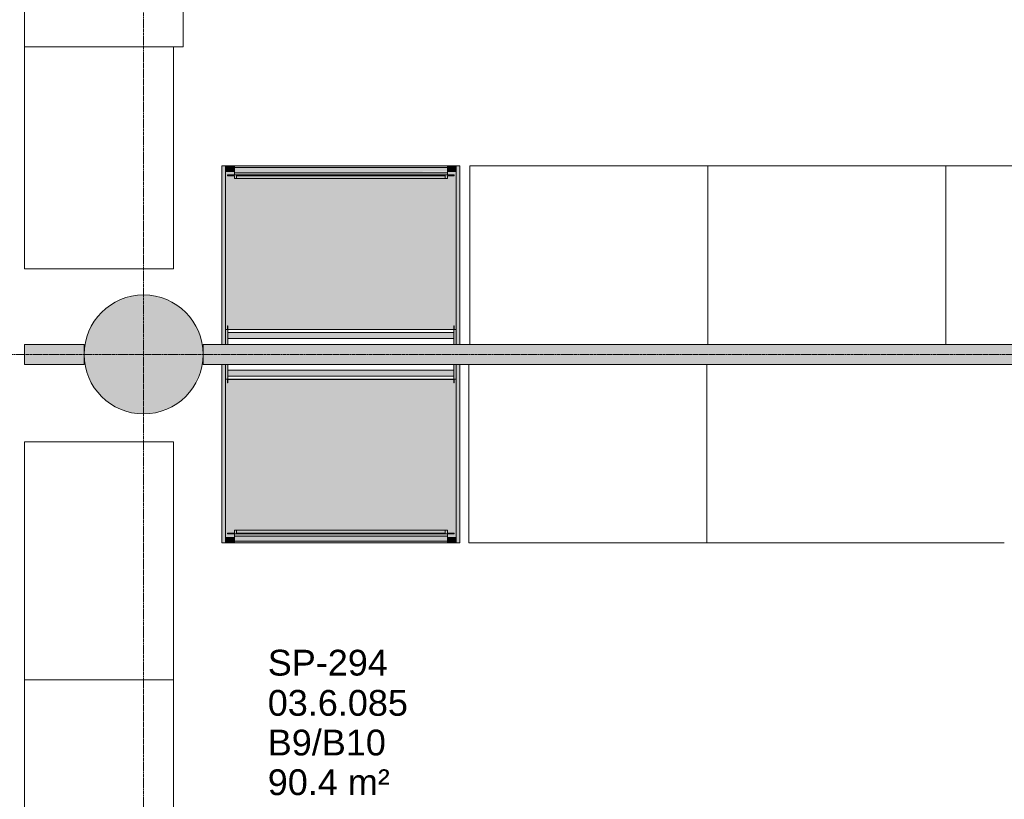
# Model space of a CAD drawing. Header units: millimetres. Extents: x -281 to 121694, y -16481 to 65128.
# Tile 72 of 256: x 9375 to 14340, y 26957 to 30888. Entities that reach past the tile are written whole.
import ezdxf

# ---------------------------------------------------------------- set-up
doc = ezdxf.new("R2010")
doc.units = ezdxf.units.MM
doc.linetypes.add('Grid Line', pattern=[12, 6, -2, 2, -2])
doc.linetypes.add('NLRS_Dash-0_6mm_Space-0_6mm_cpz', pattern=[1.2, 0.6, -0.6])
for name, color, linetype, lineweight in [('A--A2__Ruwbouw', 8, 'Continuous', 5), ('A--L$01A__Algemeen', 7, 'Continuous', 5), ('A--L$07A__Stramien', 1, 'Continuous', 5), ('A--L21__Buitenwanden', 3, 'Continuous', 5), ('A--L28__Hoofddraagconstructies', 3, 'Continuous', 5), ('A--L5__InstallatiesW', 7, 'Continuous', 5), ('A--L82__LosseGebruikersInvent', 1, 'Continuous', 5), ('A--L8__LosseInventaris', 1, 'Continuous', 5), ('A--TR9__AlgVoorz', 1, 'Continuous', 5), ('Specialty Equipment', 1, 'Continuous', 5)]:
    doc.layers.add(name, color=color, linetype=linetype, lineweight=lineweight)
doc.styles.add('Arial_1', font='arial.ttf', dxfattribs={"height": 130})

# ---------------------------------------------------------------- blocks, each defined once
blk = doc.blocks.new('TBR-B-BWK-C-BES-ARC-R25_rvt-1-L_80_ 14')
at = {"layer": 'A--L28__Hoofddraagconstructies'}
blk.add_hatch(color=21, dxfattribs=at).paths.add_polyline_path([(10000, 28900), (10058.5, 28905.8), (10114.8, 28922.8), (10166.7, 28950.6), (10212.1, 28987.9), (10249.4, 29033.3), (10277.2, 29085.2), (10294.2, 29141.5), (10300, 29200), (10294.2, 29258.5), (10277.2, 29314.8), (10249.4, 29366.7), (10212.1, 29412.1), (10166.7, 29449.4), (10114.8, 29477.2), (10058.5, 29494.2), (10000, 29500), (9941.5, 29494.2), (9885.2, 29477.2), (9833.3, 29449.4), (9787.9, 29412.1), (9750.6, 29366.7), (9722.8, 29314.8), (9705.8, 29258.5), (9700, 29200), (9705.8, 29141.5), (9725.4, 29080.3), (9750.6, 29033.3), (9787.9, 28987.9), (9833.3, 28950.6), (9885.2, 28922.8), (9941.5, 28905.8)])
at = {"layer": 'A--L28__Hoofddraagconstructies', "color": 11, "lineweight": 18}
for start, end in [(0, 180), (180, 360)]:
    blk.add_arc((10000, 29200), 300, start, end, dxfattribs=at)
blk = doc.blocks.new('NLRS_57_ME_UN_zuurkast_gen_kad - zuurkast dxbxh 900x1200x2700-V229-L_80_ 14')
at = {"layer": 'A--L5__InstallatiesW'}
for points in [[(-581, -900), (-581, -2), (-583, 0), (-598, 0), (-600, -2), (-600, -900)], [(600, -900), (600, -2), (597.6, 0), (583, 0), (581, -2), (581, -900), (597.6, -900)], [(569.5, -76), (569.5, -75), (224.2, -76)]]:
    blk.add_hatch(color=254, dxfattribs=at).paths.add_polyline_path(points)
at = {"layer": 'A--L8__LosseInventaris'}
h = blk.add_hatch(color=254, dxfattribs=at)
h.paths.add_polyline_path([(-570, -75), (-570, 0), (-583, 0), (-581, -2), (-581, -75)])
h.paths.add_polyline_path([(-600, -2), (-598, 0), (-600, 0)])
h = blk.add_hatch(color=254, dxfattribs=at)
h.paths.add_polyline_path([(581, -75), (581, -2), (583, 0), (570, 0), (570, -75)])
h.paths.add_polyline_path([(600, -2), (600, 0), (598, 0)])
for points in [[(570, -60), (570, -30), (-570, -30), (-570, -60), (224.2, -60)], [(526, -850.5), (526, -836.4), (-526, -836.4), (-526, -850.5), (224.2, -850.5)], [(-539, -900), (-537, -898), (-537, -874.3), (-539, -872.3), (-579, -872.3), (-581, -874.3), (-581, -898), (-579, -900)], [(537, -866), (537, -855), (-537, -855), (-537, -866), (526, -866)], [(224.2, -868.5), (537, -867.9), (537, -866), (-537, -866.7), (-537, -868.5), (-149.1, -868.5)], [(537, -872), (537, -868.5), (-537, -868.5), (-537, -872), (224.2, -872)], [(537, -892), (537, -872), (-537, -872.3), (-537, -892), (361.1, -892)], [(224.2, -900), (537, -898.9), (537, -892), (-537, -892.8), (-537, -900), (-149.1, -900)], [(526, -855), (526, -850.5), (-526, -850.5), (-526, -855), (224.2, -855)], [(579, -900), (581, -898), (581, -874.3), (579, -872.3), (539, -872.3), (537, -874.3), (537, -898), (539, -900)]]:
    blk.add_hatch(color=254, dxfattribs=at).paths.add_polyline_path(points)
h = blk.add_hatch(color=254, dxfattribs=at)
h.paths.add_polyline_path([(539, -900), (537, -899.5), (537, -900)])
h.paths.add_polyline_path([(581, -900), (581, -898), (579, -900)])
h.paths.add_polyline_path([(-537, -900), (-537.9, -898.9), (-539, -900)])
h.paths.add_polyline_path([(-581, -900), (-579, -900), (-581, -898)])
h.paths.add_polyline_path([(581, -874.3), (581, -75), (-581, -76), (-581, -874.3), (-579, -872.3), (-539, -872.3), (-537, -874.3), (-537, -855), (-571, -855), (-571, -850.5), (-537, -850.5), (-537, -836.4), (537, -836.4), (537, -850.5), (571, -850.5), (571, -855), (537, -855), (537, -874.3), (539, -872.3), (579, -872.3)])
h.paths.add_polyline_path([(571, -94), (570, -94), (571, -76.5)])
h.paths.add_polyline_path([(-570, -94), (-571, -94), (-570, -76.5)])
h = blk.add_hatch(color=254, dxfattribs=at)
h.paths.add_polyline_path([(526, -855), (571, -855), (571, -850.5), (537, -850.5), (537, -836.4), (526, -836.4), (526, -850.5)])
h.paths.add_polyline_path([(-526, -855), (-526, -836.4), (-537, -836.4), (-537, -850.5), (-571, -850.5), (-571, -855), (-537, -855)])
at = {"layer": 'A--L5__InstallatiesW', "color": 5}
for p, q in [((-583, 0), (-598, 0)), ((598, 0), (583, 0)), ((-600, -2), (-600, -900)), ((-581, -900), (-581, -2)), ((581, -2), (581, -900)), ((600, -900), (600, -2)), ((-571, -76.5), (-571, -94)), ((-571, -94), (-570, -94)), ((-570, -94), (-570, -76.5)), ((569.5, -75), (-569.5, -75)), ((-569.5, -76), (569.5, -76)), ((570, -76.5), (570, -94)), ((570, -94), (571, -94)), ((571, -94), (571, -76.5)), ((-600, -900), (-581, -900)), ((581, -900), (600, -900))]:
    blk.add_line(p, q, dxfattribs=at)
for centre, radius, start, end in [((-583, -2), 2, 0, 90), ((583, -2), 2, 90, 180), ((598, -2), 2, 360, 90), ((-598, -2), 2, 90, 180), ((-569.5, -76.5), 1.46, 90, 180), ((-569.5, -76.5), 0.5, 90, 180), ((569.5, -76.5), 1.46, 0, 90), ((569.5, -76.5), 0.5, 0, 90)]:
    blk.add_arc(centre, radius, start, end, dxfattribs=at)
at = {"layer": 'A--L8__LosseInventaris', "color": 5}
for p, q in [((-600, 0), (-600, -2)), ((-570, -75), (-570, 0)), ((570, -30), (-570, -30)), ((-570, -30), (-570, -60)), ((570, 0), (570, -75)), ((570, -60), (570, -30)), ((600, -2), (600, 0)), ((-569.5, -75), (-581, -75)), ((-570, -60), (570, -60)), ((581, -75), (569.5, -75)), ((-537, -866), (-537, -855)), ((-537, -868.5), (-537, -866)), ((-537, -866), (537, -866)), ((-537, -872), (-537, -868.5)), ((-537, -874.4), (-537, -872)), ((537, -892), (-537, -892)), ((526, -855), (-526, -855)), ((537, -855), (537, -866)), ((537, -866), (537, -868.5)), ((537, -868.5), (537, -872)), ((537, -872), (537, -874.4)), ((-581, -900), (-579, -900)), ((-539, -900), (-537, -900)), ((-537, -898.9), (-537, -900)), ((-537, -900), (537, -900)), ((537, -900), (537, -898.9)), ((537, -900), (539, -900)), ((579, -900), (581, -900))]:
    blk.add_line(p, q, dxfattribs=at)
at = {"layer": 'Specialty Equipment'}
for p, q in [((-526, -836.4), (-537, -836.4)), ((-537, -836.4), (-537, -850.5)), ((-526, -855), (-526, -836.4)), ((526, -836.4), (-526, -836.4)), ((-526, -836.4), (-526, -850.5)), ((537, -836.4), (526, -836.4)), ((526, -836.4), (526, -855)), ((526, -850.5), (526, -836.4)), ((537, -850.5), (537, -836.4)), ((-581, -874.3), (-581, -898)), ((-539, -872.3), (-579, -872.3)), ((-571, -850.5), (-571, -855)), ((-537, -850.5), (-571, -850.5)), ((-571, -855), (-526, -855)), ((-537, -898), (-537, -874.3)), ((-526, -850.5), (526, -850.5)), ((526, -855), (571, -855)), ((571, -850.5), (537, -850.5)), ((537, -874.3), (537, -898)), ((579, -872.3), (539, -872.3)), ((571, -855), (571, -850.5)), ((581, -898), (581, -874.3)), ((-579, -900), (-539, -900)), ((539, -900), (579, -900))]:
    blk.add_line(p, q, dxfattribs=at)
for centre, start, end in [((-579, -874.3), 90, 180), ((-539, -874.3), 360, 90), ((539, -874.3), 90, 180), ((579, -874.3), 360, 90), ((-579, -898), 180, 270), ((-539, -898), 270, 0), ((539, -898), 180, 270), ((579, -898), 270, 0)]:
    blk.add_arc(centre, 2, start, end, dxfattribs=at)
blk = doc.blocks.new('NLRS_82_FU_UN_lab en spoel tafels_gen_kad - labtafel dxbxh 900x1500x950-V238-L_80_ 14')
at = {"layer": 'A--L$01A__Algemeen'}
for p, q in [((-750, 262.7), (-750, -637.3)), ((-750, -637.3), (750, -637.3))]:
    blk.add_line(p, q, dxfattribs=at)
blk = doc.blocks.new('NLRS_82_FU_UN_lab en spoel tafels_gen_kad - labtafel dxbxh 750x1500x950-V239-L_80_ 14')
at = {"layer": 'A--L$01A__Algemeen'}
for p, q in [((750, 262.7), (-750, 262.7)), ((-750, 262.7), (-750, -487.3)), ((750, -487.3), (750, 262.7)), ((-750, -487.3), (750, -487.3))]:
    blk.add_line(p, q, dxfattribs=at)
blk = doc.blocks.new('NLRS_82_FU_UN_lab en spoel tafels_gen_kad - labtafel dxbxh 750x1200x950-V240-L_80_ 14')
at = {"layer": 'A--L$01A__Algemeen'}
for p, q in [((600, 262.7), (-600, 262.7)), ((-600, 262.7), (-600, -487.3)), ((600, -487.3), (600, 262.7)), ((-600, -487.3), (600, -487.3))]:
    blk.add_line(p, q, dxfattribs=at)
blk = doc.blocks.new('NLRS_57_ME_UN_zuurkast_gen_kad - zuurkast dxbxh 900x1200x2700-V244-L_80_ 14')
at = {"layer": 'A--L5__InstallatiesW'}
for points in [[(-583, 0), (-581, 2), (-581, 900), (-600, 900), (-600, 2), (-598, 0)], [(583, 0), (598, 0), (600, 2), (600, 900), (581, 900), (581, 2)], [(-571, 76.5), (-570, 76.5), (-571, 76.5)]]:
    blk.add_hatch(color=254, dxfattribs=at).paths.add_polyline_path(points)
at = {"layer": 'A--L8__LosseInventaris'}
for points in [[(-579, 872.3), (-539, 872.3), (-537, 874.3), (-537, 898), (-539, 900), (-579, 900), (-581, 898), (-581, 874.3)], [(-522.5, 892), (537, 892.8), (537, 900), (-537, 898.9), (-537, 892)], [(539, 872.3), (579, 872.3), (581, 874.3), (581, 898), (579, 900), (539, 900), (537, 898), (537, 874.3)], [(224.2, 872), (537, 872.3), (537, 892), (-537, 892), (-537, 872), (-149.1, 872)], [(-149.1, 868.5), (537, 868.5), (537, 872), (-537, 872), (-537, 868.5), (-522.5, 868.5)], [(-537, 866), (537, 866.7), (537, 868.5), (-537, 867.9), (-537, 866.1)], [(-526, 855), (537, 855), (537, 866), (-537, 866), (-537, 855)], [(-526, 850.5), (526, 850.5), (526, 855), (-526, 855)], [(-149.1, 836.4), (526, 836.4), (526, 850.5), (-526, 850.5), (-526, 836.4), (-522.5, 836.4)], [(224.2, 30), (570, 30), (570, 60), (-570, 60), (-570, 30), (-149.1, 30)]]:
    blk.add_hatch(color=254, dxfattribs=at).paths.add_polyline_path(points)
h = blk.add_hatch(color=254, dxfattribs=at)
h.paths.add_polyline_path([(-581, 75), (581, 76), (581, 874.3), (579, 872.3), (539, 872.3), (537, 874.3), (537, 855), (571, 855), (571, 850.5), (537, 850.5), (537, 836.4), (-537, 836.4), (-537, 850.5), (-571, 850.5), (-571, 855), (-537, 855), (-537, 874.3), (-539, 872.3), (-579, 872.3), (-581, 874.3), (-581, 76)])
h.paths.add_polyline_path([(571, 76.5), (570, 76.5), (571, 76.5)])
h.paths.add_polyline_path([(-537, 898), (-537, 900), (-537.9, 898.9), (-537.1, 898.1)])
h.paths.add_polyline_path([(581, 898), (581, 900), (579, 900)])
h.paths.add_polyline_path([(537, 898), (539, 900), (537, 898.9), (537, 898.1)])
h.paths.add_polyline_path([(-581, 898), (-579, 900), (-581, 900)])
h = blk.add_hatch(color=254, dxfattribs=at)
h.paths.add_polyline_path([(-526, 836.4), (-526, 855), (-571, 855), (-571, 850.5), (-537, 850.5), (-537, 836.4)])
h.paths.add_polyline_path([(537, 836.4), (537, 850.5), (571, 850.5), (571, 855), (526, 855), (526, 836.4)])
h = blk.add_hatch(color=254, dxfattribs=at)
h.paths.add_polyline_path([(-598, 0), (-600, 2), (-600, 0)])
h.paths.add_polyline_path([(-570, 0), (-570, 75), (-581, 75), (-581, 2), (-583, 0), (-581, 0)])
h = blk.add_hatch(color=254, dxfattribs=at)
h.paths.add_polyline_path([(598, 0), (600, 0), (600, 2)])
h.paths.add_polyline_path([(570, 0), (583, 0), (581, 2), (581, 75), (570, 75), (570, 2)])
at = {"layer": 'A--L5__InstallatiesW', "color": 5}
for p, q in [((-600, 900), (-600, 2)), ((-581, 900), (-600, 900)), ((-581, 2), (-581, 900)), ((600, 900), (581, 900)), ((581, 900), (581, 2)), ((600, 2), (600, 900)), ((-570, 94), (-571, 94)), ((-571, 94), (-571, 76.5)), ((-570, 76.5), (-570, 94)), ((569.5, 76), (-569.5, 76)), ((-569.5, 75), (569.5, 75)), ((571, 94), (570, 94)), ((570, 94), (570, 76.5)), ((571, 76.5), (571, 94)), ((-598, 0), (-583, 0)), ((583, 0), (598, 0))]:
    blk.add_line(p, q, dxfattribs=at)
for centre, radius, start, end in [((-569.5, 76.5), 1.46, 180, 270), ((-569.5, 76.5), 0.5, 180, 270), ((569.5, 76.5), 1.46, 270, 360), ((569.5, 76.5), 0.5, 270, 0), ((-598, 2), 2, 180, 270), ((-583, 2), 2, 270, 360), ((583, 2), 2, 180, 270), ((598, 2), 2, 270, 0)]:
    blk.add_arc(centre, radius, start, end, dxfattribs=at)
at = {"layer": 'A--L8__LosseInventaris', "color": 5}
for p, q in [((-579, 900), (-581, 900)), ((-537, 900), (-539, 900)), ((537, 900), (-537, 900)), ((-537, 900), (-537, 898.9)), ((537, 898.9), (537, 900)), ((539, 900), (537, 900)), ((581, 900), (579, 900)), ((-537, 892), (537, 892)), ((-537, 872), (-537, 874.4)), ((-537, 868.5), (-537, 872)), ((-537, 866), (-537, 868.5)), ((-537, 855), (-537, 866)), ((537, 866), (-537, 866)), ((-526, 855), (526, 855)), ((537, 874.4), (537, 872)), ((537, 872), (537, 868.5)), ((537, 868.5), (537, 866)), ((537, 866), (537, 855)), ((-581, 75), (-569.5, 75)), ((-570, 0), (-570, 75)), ((570, 60), (-570, 60)), ((-570, 60), (-570, 30)), ((569.5, 75), (581, 75)), ((570, 75), (570, 0)), ((570, 30), (570, 60)), ((-600, 2), (-600, 0)), ((-570, 30), (570, 30)), ((600, 0), (600, 2))]:
    blk.add_line(p, q, dxfattribs=at)
at = {"layer": 'Specialty Equipment'}
for p, q in [((-581, 898), (-581, 874.3)), ((-539, 900), (-579, 900)), ((-537, 874.3), (-537, 898)), ((537, 898), (537, 874.3)), ((579, 900), (539, 900)), ((581, 874.3), (581, 898)), ((-579, 872.3), (-539, 872.3)), ((-571, 855), (-571, 850.5)), ((-526, 855), (-571, 855)), ((-571, 850.5), (-537, 850.5)), ((-537, 850.5), (-537, 836.4)), ((-526, 836.4), (-526, 855)), ((526, 850.5), (-526, 850.5)), ((-526, 850.5), (-526, 836.4)), ((571, 855), (526, 855)), ((526, 855), (526, 836.4)), ((526, 836.4), (526, 850.5)), ((537, 836.4), (537, 850.5)), ((537, 850.5), (571, 850.5)), ((539, 872.3), (579, 872.3)), ((571, 850.5), (571, 855)), ((-537, 836.4), (-526, 836.4)), ((-526, 836.4), (526, 836.4)), ((526, 836.4), (537, 836.4))]:
    blk.add_line(p, q, dxfattribs=at)
for centre, start, end in [((-579, 898), 90, 180), ((-539, 898), 0, 90), ((539, 898), 90, 180), ((579, 898), 0, 90), ((-579, 874.3), 180, 270), ((-539, 874.3), 270, 0), ((539, 874.3), 180, 270), ((579, 874.3), 270, 0)]:
    blk.add_arc(centre, 2, start, end, dxfattribs=at)
blk = doc.blocks.new('NLRS_82_FU_UN_lab en spoel tafels_gen_kad - labtafel dxbxh 900x1200x950-49023949-L_80_ 14')
at = {"layer": 'A--L$01A__Algemeen'}
for p, q in [((600, 637.3), (-600, 637.3)), ((-600, 637.3), (-600, -262.7)), ((600, -262.7), (600, 637.3))]:
    blk.add_line(p, q, dxfattribs=at)
blk = doc.blocks.new('NLRS_82_FU_UN_lab en spoel tafels_gen_kad - labtafel dxbxh 750x1800x950-V245-L_80_ 14')
at = {"layer": 'A--L$01A__Algemeen'}
for p, q in [((218.1, 262.7), (-900, 262.7)), ((-900, 262.7), (-900, -487.3)), ((-900, -487.3), (218.1, -487.3))]:
    blk.add_line(p, q, dxfattribs=at)
blk = doc.blocks.new('NLRS_82_SE_LB_laboratorium apparaat space reservation_gen_cpz - lab apparaat_tafelniveau-58869504-L_80_ 14')
at = {"layer": 'A--L8__LosseInventaris', "linetype": 'NLRS_Dash-0_6mm_Space-0_6mm_cpz'}
for p, q in [((-400, 400), (400, 400)), ((-400, 400), (-400, -400)), ((400, 400), (400, -400)), ((-400, -400), (400, -400))]:
    blk.add_line(p, q, dxfattribs=at)
at = {"layer": 'Specialty Equipment'}
for p, q in [((400, 400), (-400, 400)), ((-400, 400), (-400, -400)), ((400, -400), (400, 400)), ((-400, -400), (400, -400))]:
    blk.add_line(p, q, dxfattribs=at)
blk = doc.blocks.new('NLRS_82_FU_UN_lab en spoel tafels_gen_kad - labtafel dxbxh 900x1200x950-V236-L_80_ 14')
at = {"layer": 'A--L$01A__Algemeen'}
for p, q in [((-600, 262.7), (-600, -637.3)), ((600, -637.3), (600, 262.7)), ((-600, -637.3), (600, -637.3))]:
    blk.add_line(p, q, dxfattribs=at)

msp = doc.modelspace()

# ---------------------------------------------------------------- hatches: boundary and pattern name
at = {"layer": 'A--A2__Ruwbouw'}
msp.add_hatch(color=256, dxfattribs=at).paths.add_polyline_path([(9700, 29150), (9700, 29250), (9400, 29250), (9400, 29150)])
h = msp.add_hatch(color=256, dxfattribs=at)
h.paths.add_polyline_path([(13458.8, 29150), (15380, 29150), (15380, 29250), (10300, 29250), (10300, 29150), (13085.5, 29150)])
h.paths.add_polyline_path([(16900, 29150), (16900, 29250), (16880, 29250), (16880, 29150)])

# ---------------------------------------------------------------- linework, layer by layer
at = {"layer": 'A--L$07A__Stramien', "linetype": 'Grid Line'}
for p, q in [((10000, 64428.4), (10000, 5044.8)), ((100373, 29200), (-281.1, 29200))]:
    msp.add_line(p, q, dxfattribs=at)
at = {"layer": 'A--L21__Buitenwanden'}
for p, q in [((9700, 29250), (9400, 29250)), ((9400, 29250), (9400, 29150)), ((9700, 29150), (9700, 29250)), ((15380, 29250), (10300, 29250)), ((10300, 29250), (10300, 29150)), ((9400, 29150), (9700, 29150)), ((10300, 29150), (15380, 29150))]:
    msp.add_line(p, q, dxfattribs=at)

# ---------------------------------------------------------------- block references
at = {"lineweight": 5}
msp.add_blockref('TBR-B-BWK-C-BES-ARC-R25_rvt-1-L_80_ 14', (0, 0), dxfattribs=at)
at = {"layer": 'A--L82__LosseGebruikersInvent', "rotation": 89.9999999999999}
for name, p in [('NLRS_82_FU_UN_lab en spoel tafels_gen_kad - labtafel dxbxh 750x1800x950-V245-L_80_ 14', (9662.7, 30531.9)), ('NLRS_82_FU_UN_lab en spoel tafels_gen_kad - labtafel dxbxh 750x1200x950-V240-L_80_ 14', (9662.7, 28160)), ('NLRS_82_FU_UN_lab en spoel tafels_gen_kad - labtafel dxbxh 750x1500x950-V239-L_80_ 14', (9662.7, 26810))]:
    msp.add_blockref(name, p, dxfattribs=at)
at = {"layer": 'A--L82__LosseGebruikersInvent'}
for name, p in [('NLRS_82_FU_UN_lab en spoel tafels_gen_kad - labtafel dxbxh 900x1200x950-49023949-L_80_ 14', (12244.6, 29512.7)), ('NLRS_82_FU_UN_lab en spoel tafels_gen_kad - labtafel dxbxh 900x1200x950-49023949-L_80_ 14', (13444.6, 29512.7)), ('NLRS_82_FU_UN_lab en spoel tafels_gen_kad - labtafel dxbxh 900x1200x950-49023949-L_80_ 14', (14644.6, 29512.7)), ('NLRS_82_FU_UN_lab en spoel tafels_gen_kad - labtafel dxbxh 900x1200x950-V236-L_80_ 14', (12240, 28887.3)), ('NLRS_82_FU_UN_lab en spoel tafels_gen_kad - labtafel dxbxh 900x1500x950-V238-L_80_ 14', (13590, 28887.3))]:
    msp.add_blockref(name, p, dxfattribs=at)
at = {"layer": 'A--L8__LosseInventaris', "linetype": 'NLRS_Dash-0_6mm_Space-0_6mm_cpz', "rotation": 269.9999999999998}
msp.add_blockref('NLRS_82_SE_LB_laboratorium apparaat space reservation_gen_cpz - lab apparaat_tafelniveau-58869504-L_80_ 14', (9800, 31150), dxfattribs=at)
at = {"layer": 'A--L8__LosseInventaris', "color": 5}
for name, p in [('NLRS_57_ME_UN_zuurkast_gen_kad - zuurkast dxbxh 900x1200x2700-V244-L_80_ 14', (10994.6, 29250)), ('NLRS_57_ME_UN_zuurkast_gen_kad - zuurkast dxbxh 900x1200x2700-V229-L_80_ 14', (10994.6, 29150))]:
    msp.add_blockref(name, p, dxfattribs=at)

# ---------------------------------------------------------------- texts
at = {"layer": 'A--TR9__AlgVoorz', "char_height": 130, "attachment_point": 1, "style": 'Arial_1'}
for s, insert, width in [('SP-294', (10625.9, 27710.9), 713.502), ('03.6.085', (10625.9, 27508.3), 849.789), ('B9/B10', (10625.9, 27308.3), 713.502), ('90.4 m²', (10625.9, 27108.3), 737.552)]:
    msp.add_mtext(s, dxfattribs=dict(at, insert=insert, width=width))

doc.saveas('drawing.dxf')
